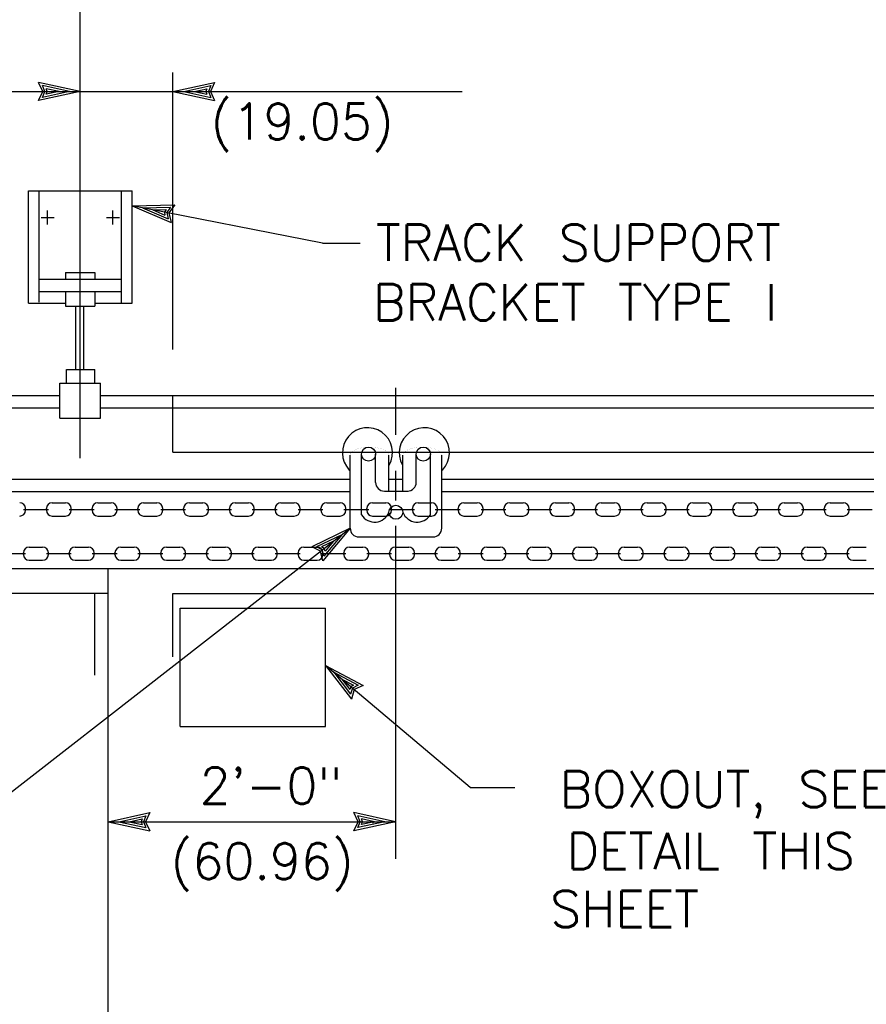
# Model space of a CAD drawing. Extents: x -23 to 2859, y -15 to 3983.
# Tile 8 of 50: x -11.2 to -8.28, y 8.09 to 11.5. Entities that reach past the tile are written whole.
import ezdxf
from ezdxf.enums import TextEntityAlignment as Align

# ---------------------------------------------------------------- set-up
doc = ezdxf.new("R2010")
doc.units = 0
doc.header["$LTSCALE"] = 25.4
doc.header["$MEASUREMENT"] = 0
doc.linetypes.add('HIDDEN2', pattern=[0.1875, 0.125, -0.0625])
doc.layers.add('PAN_TS', color=7, linetype='CONTINUOUS')
doc.styles.add('TXT_SHX', font='txt.shx')

# ---------------------------------------------------------------- blocks, each defined once
blk = doc.blocks.new('LT3')
at = {"layer": 'PAN_TS', "color": 24, "linetype": 'CONTINUOUS'}
for p, q in [((0, 0), (-0.0015, 0.000325)), ((-0.00135, 0), (-0.0015, 0.000325)), ((0, 0), (-0.0015, -0.000325)), ((-0.0015, -0.000325), (-0.00135, 0)), ((-0.000387, 0), (-0.001362, 0.000212)), ((-0.001275, 0), (-0.001362, 0.000212)), ((-0.000387, 0), (-0.001362, -0.000212)), ((-0.001362, -0.000212), (-0.001275, 0)), ((-0.000763, 0), (-0.001225, 0.0001)), ((-0.001187, 0), (-0.001225, 0.0001)), ((-0.000763, 0), (-0.001225, -0.0001)), ((-0.001225, -0.0001), (-0.001187, 0))]:
    blk.add_line(p, q, dxfattribs=at)

msp = doc.modelspace()

# ---------------------------------------------------------------- linework, layer by layer
at = {"layer": 'PAN_TS', "color": 7, "linetype": 'CONTINUOUS'}
for p, q in [((-10.9953, 9.9809), (-10.9953, 12.0359)), ((-10.6753, 10.3559), (-10.6753, 11.3129)), ((-11.3863, 11.2479), (-10.9953, 11.2479)), ((-10.9953, 11.2479), (-10.6753, 11.2479)), ((-10.6753, 11.2479), (-9.6765, 11.2479)), ((-11.1743, 10.5169), (-11.1743, 10.9049)), ((-11.1743, 10.9049), (-10.8163, 10.9049)), ((-11.1373, 10.5199), (-11.1373, 10.9049)), ((-10.8533, 10.5169), (-10.8533, 10.9049)), ((-10.8163, 10.5169), (-10.8163, 10.9049)), ((-10.1583, 10.7239), (-10.8163, 10.8529)), ((-11.1083, 10.7879), (-11.1083, 10.8369)), ((-10.8823, 10.7879), (-10.8823, 10.8369)), ((-11.1303, 10.8129), (-11.0853, 10.8129)), ((-10.9043, 10.8129), (-10.8593, 10.8129)), ((-10.1583, 10.7239), (-10.0293, 10.7239)), ((-11.0463, 10.6219), (-10.9443, 10.6219)), ((-11.0463, 10.6219), (-11.0463, 10.5989)), ((-10.9443, 10.6219), (-10.9443, 10.5989)), ((-11.1373, 10.5989), (-10.8533, 10.5989)), ((-11.1353, 10.5569), (-10.8533, 10.5569)), ((-11.0463, 10.5569), (-11.0463, 10.5059)), ((-10.9443, 10.5569), (-10.9443, 10.5059)), ((-11.1743, 10.5169), (-11.0463, 10.5169)), ((-10.9463, 10.5169), (-10.8163, 10.5169)), ((-11.0463, 10.5059), (-10.9443, 10.5059)), ((-11.0103, 10.2869), (-11.0103, 10.5059)), ((-10.9823, 10.2869), (-10.9823, 10.5059)), ((-11.0423, 10.2399), (-11.0423, 10.2869)), ((-11.0423, 10.2869), (-10.9453, 10.2869)), ((-10.9453, 10.2399), (-10.9453, 10.2869)), ((-11.0653, 10.1189), (-11.0653, 10.2399)), ((-11.0653, 10.2399), (-10.9253, 10.2399)), ((-10.9253, 10.1189), (-10.9253, 10.2399)), ((-9.9063, 10.2239), (-9.9063, 10.0619)), ((-12.7723, 10.1969), (-11.0653, 10.1969)), ((-10.9253, 10.1969), (-5.4243, 10.1969)), ((-12.7723, 10.1549), (-11.0653, 10.1549)), ((-10.9253, 10.1549), (-5.4273, 10.1549)), ((-11.0653, 10.1189), (-10.9253, 10.1189)), ((-10.0633, 9.7389), (-10.0633, 9.9909)), ((-10.0243, 9.7849), (-10.0243, 9.9949)), ((-9.9753, 9.8969), (-9.9753, 9.9949)), ((-9.9293, 9.8669), (-9.9293, 9.9909)), ((-9.8813, 9.8669), (-9.8813, 9.9909)), ((-9.8353, 9.8969), (-9.8353, 9.9949)), ((-9.7863, 9.7849), (-9.7863, 9.9949)), ((-9.7473, 9.7389), (-9.7473, 9.9909)), ((-10.0663, 9.9399), (-10.0633, 9.9379)), ((-9.9063, 9.9369), (-9.9063, 9.8349)), ((-9.7443, 9.9399), (-9.7473, 9.9379)), ((-12.7733, 9.9079), (-10.0633, 9.9079)), ((-9.9293, 9.9079), (-9.8813, 9.9079)), ((-9.7473, 9.9079), (-6.7083, 9.9079)), ((-12.7753, 9.8659), (-10.0633, 9.8659)), ((-9.9453, 9.8669), (-9.8633, 9.8669)), ((-9.7473, 9.8659), (-6.7083, 9.8659)), ((-11.1913, 9.8039), (-11.1053, 9.8039)), ((-11.1843, 9.8009), (-11.1843, 9.8069)), ((-11.1123, 9.8009), (-11.1123, 9.8069)), ((-11.0923, 9.8269), (-11.0463, 9.8269)), ((-11.0333, 9.8039), (-10.9473, 9.8039)), ((-11.0263, 9.8009), (-11.0263, 9.8069)), ((-10.9543, 9.8009), (-10.9543, 9.8069)), ((-10.9343, 9.8269), (-10.8883, 9.8269)), ((-10.8753, 9.8039), (-10.7893, 9.8039)), ((-10.8683, 9.8009), (-10.8683, 9.8069)), ((-10.7963, 9.8009), (-10.7963, 9.8069)), ((-10.7763, 9.8269), (-10.7303, 9.8269)), ((-10.7173, 9.8039), (-10.6313, 9.8039)), ((-10.7103, 9.8009), (-10.7103, 9.8069)), ((-10.6383, 9.8009), (-10.6383, 9.8069)), ((-10.6183, 9.8269), (-10.5723, 9.8269)), ((-10.5593, 9.8039), (-10.4733, 9.8039)), ((-10.5523, 9.8009), (-10.5523, 9.8069)), ((-10.4803, 9.8009), (-10.4803, 9.8069)), ((-10.4603, 9.8269), (-10.4143, 9.8269)), ((-10.4013, 9.8039), (-10.3153, 9.8039)), ((-10.3943, 9.8009), (-10.3943, 9.8069)), ((-10.3223, 9.8009), (-10.3223, 9.8069)), ((-10.3023, 9.8269), (-10.2563, 9.8269)), ((-10.2433, 9.8039), (-10.1573, 9.8039)), ((-10.2363, 9.8009), (-10.2363, 9.8069)), ((-10.1643, 9.8009), (-10.1643, 9.8069)), ((-10.1443, 9.8269), (-10.0983, 9.8269)), ((-10.0853, 9.8039), (-9.9993, 9.8039)), ((-10.0783, 9.8009), (-10.0783, 9.8069)), ((-10.0063, 9.8009), (-10.0063, 9.8069)), ((-9.9863, 9.8269), (-9.9403, 9.8269)), ((-9.9273, 9.8039), (-9.8413, 9.8039)), ((-9.9203, 9.8009), (-9.9203, 9.8069)), ((-9.8483, 9.8009), (-9.8483, 9.8069)), ((-9.8283, 9.8269), (-9.7823, 9.8269)), ((-9.7693, 9.8039), (-9.6833, 9.8039)), ((-9.7623, 9.8009), (-9.7623, 9.8069)), ((-9.6903, 9.8009), (-9.6903, 9.8069)), ((-9.6703, 9.8269), (-9.6243, 9.8269)), ((-9.6113, 9.8039), (-9.5253, 9.8039)), ((-9.6043, 9.8009), (-9.6043, 9.8069)), ((-9.5323, 9.8009), (-9.5323, 9.8069)), ((-9.5123, 9.8269), (-9.4663, 9.8269)), ((-9.4533, 9.8039), (-9.3673, 9.8039)), ((-9.4463, 9.8009), (-9.4463, 9.8069)), ((-9.3743, 9.8009), (-9.3743, 9.8069)), ((-9.3543, 9.8269), (-9.3083, 9.8269)), ((-9.2953, 9.8039), (-9.2093, 9.8039)), ((-9.2883, 9.8009), (-9.2883, 9.8069)), ((-9.2163, 9.8009), (-9.2163, 9.8069)), ((-9.1963, 9.8269), (-9.1503, 9.8269)), ((-9.1373, 9.8039), (-9.0513, 9.8039)), ((-9.1303, 9.8009), (-9.1303, 9.8069)), ((-9.0583, 9.8009), (-9.0583, 9.8069)), ((-9.0383, 9.8269), (-8.9923, 9.8269)), ((-8.9793, 9.8039), (-8.8933, 9.8039)), ((-8.9723, 9.8009), (-8.9723, 9.8069)), ((-8.9003, 9.8009), (-8.9003, 9.8069)), ((-8.8803, 9.8269), (-8.8343, 9.8269)), ((-8.8213, 9.8039), (-8.7353, 9.8039)), ((-8.8143, 9.8009), (-8.8143, 9.8069)), ((-8.7423, 9.8009), (-8.7423, 9.8069)), ((-8.7223, 9.8269), (-8.6763, 9.8269)), ((-8.6633, 9.8039), (-8.5773, 9.8039)), ((-8.6563, 9.8009), (-8.6563, 9.8069)), ((-8.5843, 9.8009), (-8.5843, 9.8069)), ((-8.5643, 9.8269), (-8.5183, 9.8269)), ((-8.5053, 9.8039), (-8.4193, 9.8039)), ((-8.4983, 9.8009), (-8.4983, 9.8069)), ((-8.4263, 9.8009), (-8.4263, 9.8069)), ((-8.4063, 9.8269), (-8.3603, 9.8269)), ((-8.3473, 9.8039), (-8.2613, 9.8039)), ((-8.3403, 9.8009), (-8.3403, 9.8069)), ((-11.0923, 9.7809), (-11.0463, 9.7809)), ((-10.9343, 9.7809), (-10.8883, 9.7809)), ((-10.7763, 9.7809), (-10.7303, 9.7809)), ((-10.6183, 9.7809), (-10.5723, 9.7809)), ((-10.4603, 9.7809), (-10.4143, 9.7809)), ((-10.3023, 9.7809), (-10.2563, 9.7809)), ((-10.1443, 9.7809), (-10.0983, 9.7809)), ((-9.9863, 9.7809), (-9.9403, 9.7809)), ((-9.8283, 9.7809), (-9.7823, 9.7809)), ((-9.6703, 9.7809), (-9.6243, 9.7809)), ((-9.5123, 9.7809), (-9.4663, 9.7809)), ((-9.3543, 9.7809), (-9.3083, 9.7809)), ((-9.1963, 9.7809), (-9.1503, 9.7809)), ((-9.0383, 9.7809), (-8.9923, 9.7809)), ((-8.8803, 9.7809), (-8.8343, 9.7809)), ((-8.7223, 9.7809), (-8.6763, 9.7809)), ((-8.5643, 9.7809), (-8.5183, 9.7809)), ((-8.4063, 9.7809), (-8.3603, 9.7809)), ((-12.1633, 8.1029), (-10.0633, 9.7389)), ((-9.9063, 9.7469), (-9.9063, 8.5969)), ((-10.0333, 9.7089), (-9.7773, 9.7089)), ((-11.1713, 9.6739), (-11.1253, 9.6739)), ((-11.0133, 9.6739), (-10.9673, 9.6739)), ((-10.8553, 9.6739), (-10.8093, 9.6739)), ((-10.6973, 9.6739), (-10.6513, 9.6739)), ((-10.5393, 9.6739), (-10.4933, 9.6739)), ((-10.3813, 9.6739), (-10.3353, 9.6739)), ((-10.2233, 9.6739), (-10.1773, 9.6739)), ((-10.0653, 9.6739), (-10.0193, 9.6739)), ((-9.9073, 9.6739), (-9.8613, 9.6739)), ((-9.7493, 9.6739), (-9.7033, 9.6739)), ((-9.5913, 9.6739), (-9.5453, 9.6739)), ((-9.4333, 9.6739), (-9.3873, 9.6739)), ((-9.2753, 9.6739), (-9.2293, 9.6739)), ((-9.1173, 9.6739), (-9.0713, 9.6739)), ((-8.9593, 9.6739), (-8.9133, 9.6739)), ((-8.8013, 9.6739), (-8.7553, 9.6739)), ((-8.6433, 9.6739), (-8.5973, 9.6739)), ((-8.4853, 9.6739), (-8.4393, 9.6739)), ((-8.3273, 9.6739), (-8.2813, 9.6739)), ((-11.2703, 9.6509), (-11.1843, 9.6509)), ((-11.1913, 9.6479), (-11.1913, 9.6539)), ((-11.1713, 9.6279), (-11.1253, 9.6279)), ((-11.1123, 9.6509), (-11.0263, 9.6509)), ((-11.1053, 9.6479), (-11.1053, 9.6539)), ((-11.0333, 9.6479), (-11.0333, 9.6539)), ((-11.0133, 9.6279), (-10.9673, 9.6279)), ((-10.9543, 9.6509), (-10.8683, 9.6509)), ((-10.9473, 9.6479), (-10.9473, 9.6539)), ((-10.8753, 9.6479), (-10.8753, 9.6539)), ((-10.8553, 9.6279), (-10.8093, 9.6279)), ((-10.7963, 9.6509), (-10.7103, 9.6509)), ((-10.7893, 9.6479), (-10.7893, 9.6539)), ((-10.7173, 9.6479), (-10.7173, 9.6539)), ((-10.6973, 9.6279), (-10.6513, 9.6279)), ((-10.6383, 9.6509), (-10.5523, 9.6509)), ((-10.6313, 9.6479), (-10.6313, 9.6539)), ((-10.5593, 9.6479), (-10.5593, 9.6539)), ((-10.5393, 9.6279), (-10.4933, 9.6279)), ((-10.4803, 9.6509), (-10.3943, 9.6509)), ((-10.4733, 9.6479), (-10.4733, 9.6539)), ((-10.4013, 9.6479), (-10.4013, 9.6539)), ((-10.3813, 9.6279), (-10.3353, 9.6279)), ((-10.3223, 9.6509), (-10.2363, 9.6509)), ((-10.3153, 9.6479), (-10.3153, 9.6539)), ((-10.2433, 9.6479), (-10.2433, 9.6539)), ((-10.2233, 9.6279), (-10.1773, 9.6279)), ((-10.1643, 9.6509), (-10.0783, 9.6509)), ((-10.1573, 9.6479), (-10.1573, 9.6539)), ((-10.0853, 9.6479), (-10.0853, 9.6539)), ((-10.0653, 9.6279), (-10.0193, 9.6279)), ((-10.0063, 9.6509), (-9.9203, 9.6509)), ((-9.9993, 9.6479), (-9.9993, 9.6539)), ((-9.9273, 9.6479), (-9.9273, 9.6539)), ((-9.9073, 9.6279), (-9.8613, 9.6279)), ((-9.8483, 9.6509), (-9.7623, 9.6509)), ((-9.8413, 9.6479), (-9.8413, 9.6539)), ((-9.7693, 9.6479), (-9.7693, 9.6539)), ((-9.7493, 9.6279), (-9.7033, 9.6279)), ((-9.6903, 9.6509), (-9.6043, 9.6509)), ((-9.6833, 9.6479), (-9.6833, 9.6539)), ((-9.6113, 9.6479), (-9.6113, 9.6539)), ((-9.5913, 9.6279), (-9.5453, 9.6279)), ((-9.5323, 9.6509), (-9.4463, 9.6509)), ((-9.5253, 9.6479), (-9.5253, 9.6539)), ((-9.4533, 9.6479), (-9.4533, 9.6539)), ((-9.4333, 9.6279), (-9.3873, 9.6279)), ((-9.3743, 9.6509), (-9.2883, 9.6509)), ((-9.3673, 9.6479), (-9.3673, 9.6539)), ((-9.2953, 9.6479), (-9.2953, 9.6539)), ((-9.2753, 9.6279), (-9.2293, 9.6279)), ((-9.2163, 9.6509), (-9.1303, 9.6509)), ((-9.2093, 9.6479), (-9.2093, 9.6539)), ((-9.1373, 9.6479), (-9.1373, 9.6539)), ((-9.1173, 9.6279), (-9.0713, 9.6279)), ((-9.0583, 9.6509), (-8.9723, 9.6509)), ((-9.0513, 9.6479), (-9.0513, 9.6539)), ((-8.9793, 9.6479), (-8.9793, 9.6539)), ((-8.9593, 9.6279), (-8.9133, 9.6279)), ((-8.9003, 9.6509), (-8.8143, 9.6509)), ((-8.8933, 9.6479), (-8.8933, 9.6539)), ((-8.8213, 9.6479), (-8.8213, 9.6539)), ((-8.8013, 9.6279), (-8.7553, 9.6279)), ((-8.7423, 9.6509), (-8.6563, 9.6509)), ((-8.7353, 9.6479), (-8.7353, 9.6539)), ((-8.6633, 9.6479), (-8.6633, 9.6539)), ((-8.6433, 9.6279), (-8.5973, 9.6279)), ((-8.5843, 9.6509), (-8.4983, 9.6509)), ((-8.5773, 9.6479), (-8.5773, 9.6539)), ((-8.5053, 9.6479), (-8.5053, 9.6539)), ((-8.4853, 9.6279), (-8.4393, 9.6279)), ((-8.4263, 9.6509), (-8.3403, 9.6509)), ((-8.4193, 9.6479), (-8.4193, 9.6539)), ((-8.3473, 9.6479), (-8.3473, 9.6539)), ((-8.3273, 9.6279), (-8.2813, 9.6279)), ((-11.8633, 9.5999), (-5.8453, 9.5999)), ((-10.8993, 4.5319), (-10.8993, 9.5999)), ((-11.8633, 9.5149), (-10.8993, 9.5149)), ((-10.6503, 9.0539), (-10.6503, 9.4629)), ((-10.6503, 9.4629), (-10.1483, 9.4629)), ((-10.1483, 9.0539), (-10.1483, 9.4629)), ((-9.6493, 8.8429), (-10.1483, 9.2649)), ((-10.6503, 9.0539), (-10.1483, 9.0539)), ((-9.6493, 8.8429), (-9.4943, 8.8429)), ((-10.8993, 8.7249), (-9.9063, 8.7249)), ((-9.9833, 8.7199), (-9.9833, 8.7249))]:
    msp.add_line(p, q, dxfattribs=at)
at = {"layer": 'PAN_TS', "color": 7, "linetype": 'HIDDEN2'}
for p, q in [((-10.6753, 10.0019), (-10.6753, 10.1969)), ((-10.6753, 10.0019), (-5.6413, 10.0019)), ((-10.9453, 4.4689), (-10.9453, 9.5149)), ((-10.6753, 9.5129), (-5.8463, 9.5129)), ((-10.6753, 4.5319), (-10.6753, 9.5129))]:
    msp.add_line(p, q, dxfattribs=at)
at = {"layer": 'PAN_TS', "color": 7, "linetype": 'CONTINUOUS', "const_width": 0.00025}
for points in [[(-9.9293, 9.9909, 0.111343), (-9.9305, 9.9963, 0.084328), (-9.9344, 10.0016, 0.057817), (-9.9406, 10.0064, 0.040832), (-9.9489, 10.0107, 0.03094), (-9.959, 10.0142, 0.02527), (-9.9706, 10.0168, 0.022159), (-9.9832, 10.0184, 0.020774), (-9.9963, 10.0189, 0.020774), (-10.0093, 10.0184, 0.022159), (-10.0219, 10.0168, 0.02527), (-10.0335, 10.0142, 0.03094), (-10.0436, 10.0107, 0.040832), (-10.052, 10.0064, 0.057817), (-10.0582, 10.0016, 0.084328), (-10.062, 9.9963, 0.111343), (-10.0633, 9.9909, 0.111343)], [(-9.8813, 9.9909, -0.111343), (-9.88, 9.9963, -0.084328), (-9.8762, 10.0016, -0.057817), (-9.87, 10.0064, -0.040832), (-9.8616, 10.0107, -0.03094), (-9.8515, 10.0142, -0.02527), (-9.8399, 10.0168, -0.022159), (-9.8273, 10.0184, -0.020774), (-9.8143, 10.0189, -0.020774), (-9.8012, 10.0184, -0.022159), (-9.7886, 10.0168, -0.02527), (-9.777, 10.0142, -0.03094), (-9.7669, 10.0107, -0.040832), (-9.7586, 10.0064, -0.057817), (-9.7524, 10.0016, -0.084328), (-9.7485, 9.9963, -0.111343), (-9.7473, 9.9909, -0.111343)]]:
    msp.add_lwpolyline(points, format="xyb", dxfattribs=at)
at = {"layer": 'PAN_TS', "color": 7, "linetype": 'CONTINUOUS'}
for centre, radius in [((-9.9998, 9.9949), 0.0245), ((-9.8108, 9.9949), 0.0245), ((-9.9053, 9.7939), 0.024)]:
    msp.add_circle(centre, radius, dxfattribs=at)
for centre, radius, start, end in [((-10.0036, 9.9996), 0.0866, 330.4501, 223.5955), ((-9.807, 9.9996), 0.0866, 316.4045, 209.5499), ((-9.9453, 9.8969), 0.03, 180, 270), ((-9.8653, 9.8969), 0.03, 270, 360), ((-11.2043, 9.8069), 0.02, 0, 90), ((-11.2043, 9.8009), 0.02, 270, 360), ((-11.0923, 9.8069), 0.02, 90, 180), ((-11.0923, 9.8009), 0.02, 180, 270), ((-11.0463, 9.8069), 0.02, 0, 90), ((-11.0463, 9.8009), 0.02, 270, 360), ((-10.9343, 9.8069), 0.02, 90, 180), ((-10.9343, 9.8009), 0.02, 180, 270), ((-10.8883, 9.8069), 0.02, 0, 90), ((-10.8883, 9.8009), 0.02, 270, 360), ((-10.7763, 9.8069), 0.02, 90, 180), ((-10.7763, 9.8009), 0.02, 180, 270), ((-10.7303, 9.8069), 0.02, 0, 90), ((-10.7303, 9.8009), 0.02, 270, 360), ((-10.6183, 9.8069), 0.02, 90, 180), ((-10.6183, 9.8009), 0.02, 180, 270), ((-10.5723, 9.8069), 0.02, 0, 90), ((-10.5723, 9.8009), 0.02, 270, 360), ((-10.4603, 9.8069), 0.02, 90, 180), ((-10.4603, 9.8009), 0.02, 180, 270), ((-10.4143, 9.8069), 0.02, 0, 90), ((-10.4143, 9.8009), 0.02, 270, 360), ((-10.3023, 9.8069), 0.02, 90, 180), ((-10.3023, 9.8009), 0.02, 180, 270), ((-10.2563, 9.8069), 0.02, 0, 90), ((-10.2563, 9.8009), 0.02, 270, 360), ((-10.1443, 9.8069), 0.02, 90, 180), ((-10.1443, 9.8009), 0.02, 180, 270), ((-10.0983, 9.8069), 0.02, 0, 90), ((-10.0983, 9.8009), 0.02, 270, 360), ((-9.9863, 9.8069), 0.02, 90, 180), ((-9.9863, 9.8009), 0.02, 180, 270), ((-9.9403, 9.8069), 0.02, 0, 90), ((-9.9403, 9.8009), 0.02, 270, 360), ((-9.8283, 9.8069), 0.02, 90, 180), ((-9.8283, 9.8009), 0.02, 180, 270), ((-9.7823, 9.8069), 0.02, 0, 90), ((-9.7823, 9.8009), 0.02, 270, 360), ((-9.6703, 9.8069), 0.02, 90, 180), ((-9.6703, 9.8009), 0.02, 180, 270), ((-9.6243, 9.8069), 0.02, 0, 90), ((-9.6243, 9.8009), 0.02, 270, 360), ((-9.5123, 9.8069), 0.02, 90, 180), ((-9.5123, 9.8009), 0.02, 180, 270), ((-9.4663, 9.8069), 0.02, 0, 90), ((-9.4663, 9.8009), 0.02, 270, 360), ((-9.3543, 9.8069), 0.02, 90, 180), ((-9.3543, 9.8009), 0.02, 180, 270), ((-9.3083, 9.8069), 0.02, 0, 90), ((-9.3083, 9.8009), 0.02, 270, 360), ((-9.1963, 9.8069), 0.02, 90, 180), ((-9.1963, 9.8009), 0.02, 180, 270), ((-9.1503, 9.8069), 0.02, 0, 90), ((-9.1503, 9.8009), 0.02, 270, 360), ((-9.0383, 9.8069), 0.02, 90, 180), ((-9.0383, 9.8009), 0.02, 180, 270), ((-8.9923, 9.8069), 0.02, 0, 90), ((-8.9923, 9.8009), 0.02, 270, 360), ((-8.8803, 9.8069), 0.02, 90, 180), ((-8.8803, 9.8009), 0.02, 180, 270), ((-8.8343, 9.8069), 0.02, 0, 90), ((-8.8343, 9.8009), 0.02, 270, 360), ((-8.7223, 9.8069), 0.02, 90, 180), ((-8.7223, 9.8009), 0.02, 180, 270), ((-8.6763, 9.8069), 0.02, 0, 90), ((-8.6763, 9.8009), 0.02, 270, 360), ((-8.5643, 9.8069), 0.02, 90, 180), ((-8.5643, 9.8009), 0.02, 180, 270), ((-8.5183, 9.8069), 0.02, 0, 90), ((-8.5183, 9.8009), 0.02, 270, 360), ((-8.4063, 9.8069), 0.02, 90, 180), ((-8.4063, 9.8009), 0.02, 180, 270), ((-8.3603, 9.8069), 0.02, 0, 90), ((-8.3603, 9.8009), 0.02, 270, 360), ((-9.979, 9.8133), 0.0534, 212.1173, 338.7064), ((-9.8315, 9.8133), 0.0534, 201.2936, 327.8827), ((-10.0333, 9.7389), 0.03, 180, 270), ((-9.7773, 9.7389), 0.03, 270, 360), ((-11.1713, 9.6539), 0.02, 90, 180), ((-11.1253, 9.6539), 0.02, 0, 90), ((-11.0133, 9.6539), 0.02, 90, 180), ((-10.9673, 9.6539), 0.02, 0, 90), ((-10.8553, 9.6539), 0.02, 90, 180), ((-10.8093, 9.6539), 0.02, 0, 90), ((-10.6973, 9.6539), 0.02, 90, 180), ((-10.6513, 9.6539), 0.02, 0, 90), ((-10.5393, 9.6539), 0.02, 90, 180), ((-10.4933, 9.6539), 0.02, 0, 90), ((-10.3813, 9.6539), 0.02, 90, 180), ((-10.3353, 9.6539), 0.02, 0, 90), ((-10.2233, 9.6539), 0.02, 90, 180), ((-10.1773, 9.6539), 0.02, 0, 90), ((-10.0653, 9.6539), 0.02, 90, 180), ((-10.0193, 9.6539), 0.02, 0, 90), ((-9.9073, 9.6539), 0.02, 90, 180), ((-9.8613, 9.6539), 0.02, 0, 90), ((-9.7493, 9.6539), 0.02, 90, 180), ((-9.7033, 9.6539), 0.02, 0, 90), ((-9.5913, 9.6539), 0.02, 90, 180), ((-9.5453, 9.6539), 0.02, 0, 90), ((-9.4333, 9.6539), 0.02, 90, 180), ((-9.3873, 9.6539), 0.02, 0, 90), ((-9.2753, 9.6539), 0.02, 90, 180), ((-9.2293, 9.6539), 0.02, 0, 90), ((-9.1173, 9.6539), 0.02, 90, 180), ((-9.0713, 9.6539), 0.02, 0, 90), ((-8.9593, 9.6539), 0.02, 90, 180), ((-8.9133, 9.6539), 0.02, 0, 90), ((-8.8013, 9.6539), 0.02, 90, 180), ((-8.7553, 9.6539), 0.02, 0, 90), ((-8.6433, 9.6539), 0.02, 90, 180), ((-8.5973, 9.6539), 0.02, 0, 90), ((-8.4853, 9.6539), 0.02, 90, 180), ((-8.4393, 9.6539), 0.02, 0, 90), ((-8.3273, 9.6539), 0.02, 90, 180), ((-11.1713, 9.6479), 0.02, 180, 270), ((-11.1253, 9.6479), 0.02, 270, 360), ((-11.0133, 9.6479), 0.02, 180, 270), ((-10.9673, 9.6479), 0.02, 270, 360), ((-10.8553, 9.6479), 0.02, 180, 270), ((-10.8093, 9.6479), 0.02, 270, 360), ((-10.6973, 9.6479), 0.02, 180, 270), ((-10.6513, 9.6479), 0.02, 270, 360), ((-10.5393, 9.6479), 0.02, 180, 270), ((-10.4933, 9.6479), 0.02, 270, 360), ((-10.3813, 9.6479), 0.02, 180, 270), ((-10.3353, 9.6479), 0.02, 270, 360), ((-10.2233, 9.6479), 0.02, 180, 270), ((-10.1773, 9.6479), 0.02, 270, 360), ((-10.0653, 9.6479), 0.02, 180, 270), ((-10.0193, 9.6479), 0.02, 270, 360), ((-9.9073, 9.6479), 0.02, 180, 270), ((-9.8613, 9.6479), 0.02, 270, 360), ((-9.7493, 9.6479), 0.02, 180, 270), ((-9.7033, 9.6479), 0.02, 270, 360), ((-9.5913, 9.6479), 0.02, 180, 270), ((-9.5453, 9.6479), 0.02, 270, 360), ((-9.4333, 9.6479), 0.02, 180, 270), ((-9.3873, 9.6479), 0.02, 270, 360), ((-9.2753, 9.6479), 0.02, 180, 270), ((-9.2293, 9.6479), 0.02, 270, 360), ((-9.1173, 9.6479), 0.02, 180, 270), ((-9.0713, 9.6479), 0.02, 270, 360), ((-8.9593, 9.6479), 0.02, 180, 270), ((-8.9133, 9.6479), 0.02, 270, 360), ((-8.8013, 9.6479), 0.02, 180, 270), ((-8.7553, 9.6479), 0.02, 270, 360), ((-8.6433, 9.6479), 0.02, 180, 270), ((-8.5973, 9.6479), 0.02, 270, 360), ((-8.4853, 9.6479), 0.02, 180, 270), ((-8.4393, 9.6479), 0.02, 270, 360), ((-8.3273, 9.6479), 0.02, 180, 270)]:
    msp.add_arc(centre, radius, start, end, dxfattribs=at)

# ---------------------------------------------------------------- block references
at = {"layer": 'PAN_TS', "linetype": 'CONTINUOUS', "xscale": 96, "yscale": 96, "zscale": 96}
for p in [(-10.9953, 11.2479), (-9.9063, 8.7249)]:
    msp.add_blockref('LT3', p, dxfattribs=at)
at = {"layer": 'PAN_TS', "linetype": 'CONTINUOUS'}
for p, xscale, yscale, zscale, rotation in [((-10.6753, 11.2479), 96, 96, 96, 180.0000000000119), ((-10.8163, 10.8529), 96.00032150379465, 96.00032150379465, 96.00032150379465, 168.9078427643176), ((-10.0633, 9.7389), 96.00030755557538, 96.00030755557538, 96.00030755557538, 37.92030993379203), ((-10.1483, 9.2649), 96.00009103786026, 96.00009103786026, 96.00009103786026, 139.7789956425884), ((-10.8993, 8.7249), 96, 96, 96, 180.0000000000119)]:
    msp.add_blockref('LT3', p, dxfattribs=dict(at, xscale=xscale, yscale=yscale, zscale=zscale, rotation=rotation))

# ---------------------------------------------------------------- texts
at = {"layer": 'PAN_TS', "color": 7, "linetype": 'CONTINUOUS', "style": 'TXT_SHX'}
for s, p in [('(19.05)', (-10.2291, 11.0815)), ('2\'-0"', (-10.3369, 8.7869)), ('BOXOUT, SEE', (-8.7726, 8.7749)), ('DETAIL THIS', (-8.8186, 8.5609)), ('(60.96)', (-10.3672, 8.5259)), ('SHEET', (-9.1158, 8.3609))]:
    msp.add_text(s, height=0.125, dxfattribs=at).set_placement(p, align=Align.CENTER)
for s, p in [('TRACK SUPPORT', (-9.9743, 10.6629)), ('BRACKET TYPE I', (-9.9843, 10.4569))]:
    msp.add_text(s, height=0.125, dxfattribs=at).set_placement(p)

doc.saveas('drawing.dxf')
